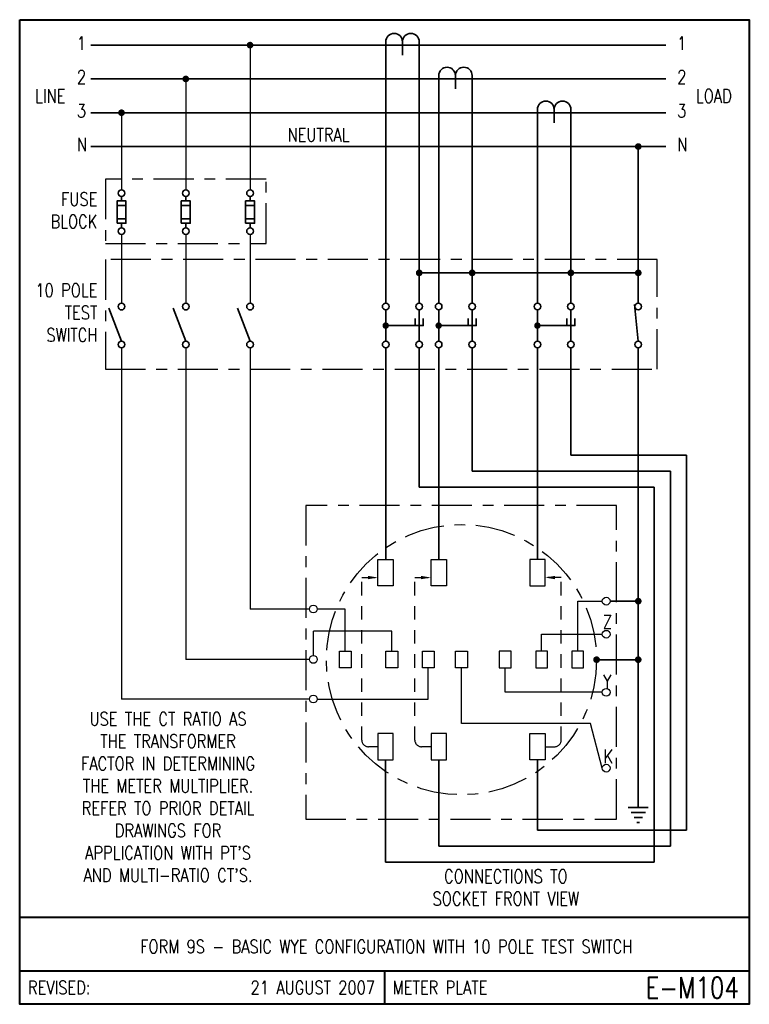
# Model space of a CAD drawing. Header units: inches. Extents: x 0 to 6.81, y 0 to 9.19.
import ezdxf
from ezdxf.enums import TextEntityAlignment as Align

# ---------------------------------------------------------------- set-up
doc = ezdxf.new("R2010")
doc.units = ezdxf.units.IN
doc.header["$LTSCALE"] = 0.5
doc.header["$MEASUREMENT"] = 0
doc.linetypes.add('CENTER2', pattern=[1.125, 0.75, -0.125, 0.125, -0.125])
doc.linetypes.add('HIDDEN', pattern=[0.375, 0.25, -0.125])
for name, color, linetype, lineweight in [('E-DETL-1LINE', 4, 'Continuous', 35), ('E-DETL-TEXT', 3, 'Continuous', 35), ('E-DETL-TTLB', 2, 'Continuous', 40), ('E-DETL-TTLB-TEXT', 5, 'Continuous', 50), ('Notes (frozen)', 7, 'Continuous', 15), ('TEXT', 7, 'Continuous', 15)]:
    doc.layers.add(name, color=color, linetype=linetype, lineweight=lineweight)
doc.layers.add('E-DETL-FINE', color=8, linetype='Continuous')
doc.styles.add('ROMANS', font='romans.shx', dxfattribs={"height": 0.046875})
doc.styles.get("Standard").update_dxf_attribs({"font": 'romans.shx', "width": 0.8})

# ---------------------------------------------------------------- blocks, each defined once
blk = doc.blocks.new('E-004')
at = {"const_width": 0.03125}
blk.add_lwpolyline([(-0.015625, 0, 1), (0.015625, 0, 1)], format="xyb", close=True, dxfattribs=at)
blk = doc.blocks.new('PE001c')
for p, q in [((0, 0.21875), (0, -0.21875)), ((-0.03125, 0.15625), (0.03125, 0.15625)), ((-0.03125, 0), (0.09375, 0)), ((-0.03125, -0.15625), (0.03125, -0.15625))]:
    blk.add_line(p, q)
blk.add_lwpolyline([(-0.03125, 0.15625, 1), (-0.03125, 0, 1), (-0.03125, -0.15625)], format="xyb")
blk = doc.blocks.new('PE008')
for p, q in [((0.1875, -0.0938), (0.1875, 0.0938)), ((0.1875, 0), (0, 0)), ((0.2344, -0.0667), (0.2344, 0.0667)), ((0.2812, -0.0396), (0.2812, 0.0396)), ((0.3281, -0.0126), (0.3281, 0.0126))]:
    blk.add_line(p, q)
blk = doc.blocks.new('Fuse')
for p, q in [((0, -0.0625), (0, -0.0375)), ((0.025, -0.0875), (-0.025, -0.0875)), ((0.025, -0.1625), (-0.025, -0.1625)), ((0, -0.1875), (0, -0.2125))]:
    blk.add_line(p, q)
blk.add_lwpolyline([(-0.025, -0.1875), (-0.025, -0.0625), (0.025, -0.0625), (0.025, -0.1875)], close=True)
for centre in [(0, -0.01875), (0, -0.23125)]:
    blk.add_circle(centre, 0.01875)
at = {"layer": 'Notes (frozen)', "lineweight": 15}
blk.add_attdef('NOTES', text='', height=0.075, dxfattribs=at).set_placement((0.075, -0.25), align=Align.MIDDLE_LEFT)
at = {"layer": 'TEXT', "lineweight": 15}
for tag, p in [('NAME', (0.075, 0)), ('FUSESIZE', (0.075, -0.125))]:
    blk.add_attdef(tag, text='', height=0.075, dxfattribs=at).set_placement(p, align=Align.MIDDLE_LEFT)
blk = doc.blocks.new('SSWITCH')
blk.add_lwpolyline([(0.2226, 0.0712), (0.0375, 0)])
for centre, radius in [((0.0188, 0), 0.0188), ((0.2312, 0), 0.0187)]:
    blk.add_circle(centre, radius)
at = {"layer": 'TEXT', "lineweight": 15, "width": 0.8}
blk.add_attdef('SWITCH', text='', height=0.075, dxfattribs=at).set_placement((0.125, 0.075), align=Align.BOTTOM_CENTER)
blk = doc.blocks.new('SWITCH-NC')
blk.add_lwpolyline([(0.486, 0.043), (0.074, 0)])
for centre in [(0.037, 0), (0.463, 0)]:
    blk.add_circle(centre, 0.0371)
at = {"width": 0.8}
blk.add_attdef('SWITCH', text='', height=0.1, dxfattribs=at).set_placement((0.25, 0.094), align=Align.BOTTOM_CENTER)
blk = doc.blocks.new('disc')
for points in [[(0, 0.3548), (0, 0.0618)], [(0.3125, 0.3548), (0.3125, 0.0618)], [(0, 0.2083), (0.35, 0.2083), (0.35, 0.275)], [(0.275, 0.275), (0.275, 0.2083)]]:
    blk.add_lwpolyline(points)
at = {"const_width": 0.03}
blk.add_lwpolyline([(-0.015, 0.2083, 1), (0.015, 0.2083, 1)], format="xyb", close=True, dxfattribs=at)
for centre in [(0, 0.3857), (0.3125, 0.3857), (0, 0.0309), (0.3125, 0.0309)]:
    blk.add_circle(centre, 0.0309)
at = {"width": 0.8}
blk.add_attdef('SWITCH', text='', height=0.0833, rotation=90, dxfattribs=at).set_placement((-0.0781, 0.2083), align=Align.BOTTOM_CENTER)

msp = doc.modelspace()

# ---------------------------------------------------------------- linework, layer by layer
at = {"layer": 'E-DETL-1LINE'}
for p, q in [((6.0293, 8.95), (0.6637, 8.95)), ((3.4161, 8.9187), (3.4161, 6.5417)), ((3.7286, 8.9187), (3.7286, 6.5417)), ((6.0293, 8.6346), (0.6637, 8.6346)), ((3.9105, 6.5417), (3.9105, 8.6034)), ((4.223, 6.5417), (4.223, 8.6034)), ((6.0293, 8.3192), (0.6637, 8.3192)), ((4.8317, 8.288), (4.8317, 6.5417)), ((5.1442, 8.288), (5.1442, 6.5417)), ((6.0293, 8.0039), (0.6637, 8.0039)), ((5.773, 8.0039), (5.773, 6.5417)), ((3.7286, 6.825), (5.773, 6.825)), ((3.4161, 6.125), (3.4161, 4.1518)), ((3.7286, 6.125), (3.7286, 4.825)), ((3.9105, 4.1518), (3.9105, 6.125)), ((4.223, 4.975), (4.223, 6.125)), ((4.8317, 6.125), (4.8317, 4.1518)), ((5.1442, 6.125), (5.1442, 5.125)), ((5.773, 6.125), (5.773, 2.025)), ((5.1442, 5.125), (6.223, 5.125)), ((6.223, 5.125), (6.223, 1.625)), ((4.223, 4.975), (6.073, 4.975)), ((6.073, 4.975), (6.073, 1.475)), ((3.7286, 4.825), (5.923, 4.825)), ((5.923, 4.825), (5.923, 1.325)), ((5.5104, 3.7616), (5.773, 3.7616)), ((5.3844, 3.2158), (5.773, 3.2158)), ((3.4151, 2.2798), (3.4151, 1.325)), ((3.9105, 2.2798), (3.9105, 1.475)), ((4.8317, 2.2798), (4.8317, 1.625)), ((4.8317, 1.625), (6.223, 1.625)), ((3.9105, 1.475), (6.073, 1.475)), ((3.4151, 1.325), (5.923, 1.325))]:
    msp.add_line(p, q, dxfattribs=at)
at = {"layer": 'E-DETL-FINE'}
for p, q in [((2.15, 8.95), (2.15, 7.6)), ((1.55, 8.6346), (1.55, 7.6)), ((0.95, 8.3192), (0.95, 7.6)), ((0.95, 7.1833), (0.95, 6.5417)), ((1.55, 7.1833), (1.55, 6.5417)), ((2.15, 7.1833), (2.15, 6.5417)), ((0.95, 6.125), (0.95, 2.8485)), ((1.55, 6.125), (1.55, 3.2182)), ((2.15, 6.125), (2.15, 3.6886)), ((2.7044, 3.6886), (2.15, 3.6886)), ((3.0387, 3.6886), (2.777, 3.6886)), ((3.0387, 3.2956), (3.0387, 3.6886)), ((5.2081, 3.7616), (5.4377, 3.7616)), ((5.2081, 3.2956), (5.2081, 3.7616)), ((3.4734, 3.4808), (2.7407, 3.4808)), ((2.7407, 3.2545), (2.7407, 3.4808)), ((3.4734, 3.2956), (3.4734, 3.4808)), ((4.8709, 3.2956), (4.8709, 3.4531)), ((4.8709, 3.4531), (5.4377, 3.4531)), ((2.7044, 3.2182), (1.55, 3.2182)), ((3.8132, 2.8485), (3.8132, 3.1409)), ((4.1234, 2.6194), (4.1234, 3.1409)), ((4.5312, 2.9115), (4.5312, 3.1409)), ((2.7044, 2.8485), (0.95, 2.8485)), ((2.777, 2.8485), (3.8132, 2.8485)), ((5.4377, 2.9115), (4.5312, 2.9115)), ((5.3264, 2.6194), (4.1234, 2.6194)), ((5.4377, 2.2037), (5.3264, 2.6194))]:
    msp.add_line(p, q, dxfattribs=at)
at = {"layer": 'E-DETL-FINE', "linetype": 'HIDDEN'}
for p, q in [((3.1926, 2.4661), (3.1926, 3.9819)), ((3.1926, 3.9819), (3.3437, 3.9819)), ((3.688, 2.4661), (3.688, 3.9819)), ((3.688, 3.9819), (3.839, 3.9819)), ((5.0542, 3.9819), (4.9031, 3.9819)), ((5.0542, 2.4661), (5.0542, 3.9819)), ((3.3437, 2.4036), (3.2551, 2.4036)), ((3.839, 2.4036), (3.7505, 2.4036)), ((4.9031, 2.4036), (4.9917, 2.4036))]:
    msp.add_line(p, q, dxfattribs=at)
at = {"layer": 'E-DETL-FINE', "linetype": 'CENTER2'}
for points in [[(0.8, 7.1), (2.3, 7.1), (2.3, 7.7), (0.8, 7.7)], [(0.8, 5.925), (5.95, 5.925), (5.95, 6.95), (0.8, 6.95)], [(2.6692, 1.7262), (5.5712, 1.7262), (5.5712, 4.6555), (2.6692, 4.6555)]]:
    msp.add_lwpolyline(points, close=True, dxfattribs=at)
at = {"layer": 'E-DETL-FINE'}
for points in [[(3.3437, 4.1518), (3.4866, 4.1518), (3.4866, 3.9043), (3.3437, 3.9043)], [(3.839, 4.1518), (3.9819, 4.1518), (3.9819, 3.9043), (3.839, 3.9043)], [(4.9031, 4.1518), (4.7602, 4.1518), (4.7602, 3.9043), (4.9031, 3.9043)], [(2.9834, 3.2956), (3.0939, 3.2956), (3.0939, 3.1409), (2.9834, 3.1409)], [(3.4182, 3.2956), (3.5286, 3.2956), (3.5286, 3.1409), (3.4182, 3.1409)], [(3.758, 3.2956), (3.8684, 3.2956), (3.8684, 3.1409), (3.758, 3.1409)], [(4.0682, 3.2956), (4.1786, 3.2956), (4.1786, 3.1409), (4.0682, 3.1409)], [(4.5864, 3.2956), (4.4759, 3.2956), (4.4759, 3.1409), (4.5864, 3.1409)], [(4.9262, 3.2956), (4.8157, 3.2956), (4.8157, 3.1409), (4.9262, 3.1409)], [(5.2633, 3.2956), (5.1529, 3.2956), (5.1529, 3.1409), (5.2633, 3.1409)], [(3.3437, 2.2798), (3.4866, 2.2798), (3.4866, 2.5274), (3.3437, 2.5274)], [(3.839, 2.2798), (3.9819, 2.2798), (3.9819, 2.5274), (3.839, 2.5274)], [(4.9031, 2.2798), (4.7602, 2.2798), (4.7602, 2.5274), (4.9031, 2.5274)]]:
    msp.add_lwpolyline(points, close=True, dxfattribs=at)
at = {"layer": 'E-DETL-FINE', "linetype": 'CENTER2'}
msp.add_circle((4.1234, 3.2158), 1.261, dxfattribs=at)
at = {"layer": 'E-DETL-FINE'}
for centre in [(5.474, 3.7616), (2.7407, 3.6886), (5.474, 3.4531), (2.7407, 3.2182), (5.474, 2.9115), (2.7407, 2.8485), (5.474, 2.2037)]:
    msp.add_circle(centre, 0.0363, dxfattribs=at)
at = {"layer": 'E-DETL-FINE', "linetype": 'HIDDEN'}
for centre, start, end in [((3.2551, 2.4661), 180, 270), ((3.7505, 2.4661), 180, 270), ((4.9917, 2.4661), 270, 0)]:
    msp.add_arc(centre, 0.0625, start, end, dxfattribs=at)
at = {"layer": 'E-DETL-FINE'}
for points in [[(3.2499, 3.9976), (3.3437, 3.9819), (3.2499, 3.9663)], [(3.7453, 3.9976), (3.839, 3.9819), (3.7453, 3.9663)], [(4.9969, 3.9976), (4.9031, 3.9819), (4.9969, 3.9663)]]:
    msp.add_solid(points, dxfattribs=at)
at = {"layer": 'E-DETL-TTLB'}
msp.add_lwpolyline([(0, 9.1875), (6.8095, 9.1875), (6.8095, 0), (0, 0)], close=True, dxfattribs=at)
for points in [[(0, 0.8125), (6.8095, 0.8125)], [(0, 0.3125), (6.8095, 0.3125)], [(3.4048, 0.3125), (3.4048, 0)]]:
    msp.add_lwpolyline(points, dxfattribs=at)

# ---------------------------------------------------------------- block references
at = {"layer": 'E-DETL-1LINE', "xscale": -1, "rotation": 90}
for p in [(3.5724, 8.95), (4.0667, 8.6346), (4.9879, 8.3192)]:
    msp.add_blockref('PE001c', p, dxfattribs=at)
at = {"layer": 'E-DETL-1LINE'}
for name, p in [('E-004', (2.15, 8.95)), ('E-004', (1.55, 8.6346)), ('E-004', (0.95, 8.3192)), ('E-004', (5.773, 8.0039)), ('E-004', (3.7286, 6.825)), ('E-004', (4.223, 6.825)), ('E-004', (5.1442, 6.825)), ('E-004', (5.773, 6.825)), ('disc', (3.4161, 6.125)), ('disc', (3.9105, 6.125)), ('disc', (4.8317, 6.125)), ('E-004', (5.773, 3.7616)), ('E-004', (5.3844, 3.2158)), ('E-004', (5.773, 3.2158))]:
    msp.add_blockref(name, p, dxfattribs=at)
at = {"layer": 'E-DETL-1LINE', "xscale": 1.6666666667, "yscale": 1.666667}
for p in [(0.95, 7.6), (1.55, 7.6), (2.15, 7.6)]:
    msp.add_blockref('Fuse', p, dxfattribs=at)
at = {"layer": 'E-DETL-1LINE', "rotation": 90}
for name, p, xscale, yscale, zscale in [('SSWITCH', (0.95, 6.125), 1.66666667, 1.66666667, 1.66666667), ('SSWITCH', (1.55, 6.125), 1.66666667, 1.66666667, 1.66666667), ('SSWITCH', (2.15, 6.125), 1.66666667, 1.66666667, 1.66666667), ('SWITCH-NC', (5.773, 6.125), 0.833334, 0.833334, 0.833334)]:
    msp.add_blockref(name, p, dxfattribs=dict(at, xscale=xscale, yscale=yscale, zscale=zscale))
at = {"layer": 'E-DETL-1LINE', "rotation": 270}
msp.add_blockref('PE008', (5.773, 2.025), dxfattribs=at)

# ---------------------------------------------------------------- texts
at = {"layer": 'E-DETL-TEXT', "style": 'ROMANS', "width": 0.8}
for s, p in [('REVISED:', (0.0773, 0.1563)), ('METER PLATE', (3.482, 0.1563))]:
    msp.add_text(s, height=0.125, dxfattribs=at).set_placement(p, align=Align.MIDDLE_LEFT)
for s, height, p in [('21 AUGUST 2007', 0.125, (3.316, 0.1563)), ('E-M104', 0.19685, (6.7114, 0.1563))]:
    msp.add_text(s, height=height, dxfattribs=at).set_placement(p, align=Align.MIDDLE_RIGHT)
at = {"layer": 'E-DETL-TEXT', "char_height": 0.125}
for s, insert, width, attachment_point in [('1', (0.5336, 9.0309), 0.234375, 1), ('1', (6.1362, 9.0309), 0.234375, 1), ('2', (0.5336, 8.7155), 0.234375, 1), ('2', (6.1362, 8.7155), 0.234375, 1), ('LINE', (0.1438, 8.5381), 0.290935, 1), ('LOAD', (6.3115, 8.5381), 0.296875, 1), ('3', (0.5336, 8.4001), 0.234375, 1), ('3', (6.1362, 8.4001), 0.234375, 1), ('NEUTRAL', (2.5, 8.1757), 2.160482, 1), ('N', (0.5336, 8.0848), 0.234375, 1), ('N', (6.1362, 8.0848), 0.234375, 1), ('FUSE\\PBLOCK', (0.725, 7.575), 0.635482, 3), ('10 POLE\\PTEST\\PSWITCH', (0.725, 6.725), 0.747748, 3), ('Z', (5.4433, 3.6319), 0.09375, 1), ('Y', (5.4433, 3.0734), 0.09375, 1), ("USE THE CT RATIO AS THE TRANSFORMER FACTOR IN DETERMINING THE METER MULTIPLIER. REFER TO PRIOR DETAIL DRAWINGS FOR APPLICATION WITH PT'S AND MULTI-RATIO CT'S.", (1.3845, 2.7253), 1.828571, 2), ('K', (5.4479, 2.3765), 0.090286, 1), ('CONNECTIONS TO SOCKET FRONT VIEW', (4.5372, 1.2569), 1.78125, 2)]:
    msp.add_mtext(s, dxfattribs=dict(at, insert=insert, width=width, attachment_point=attachment_point))
at = {"layer": 'E-DETL-TTLB-TEXT', "style": 'ROMANS', "width": 0.8}
msp.add_text('FORM 9S - BASIC WYE CONFIGURATION WITH 10 POLE TEST SWITCH', height=0.125, dxfattribs=at).set_placement((3.4217, 0.4764), align=Align.CENTER)

doc.saveas('drawing.dxf')
